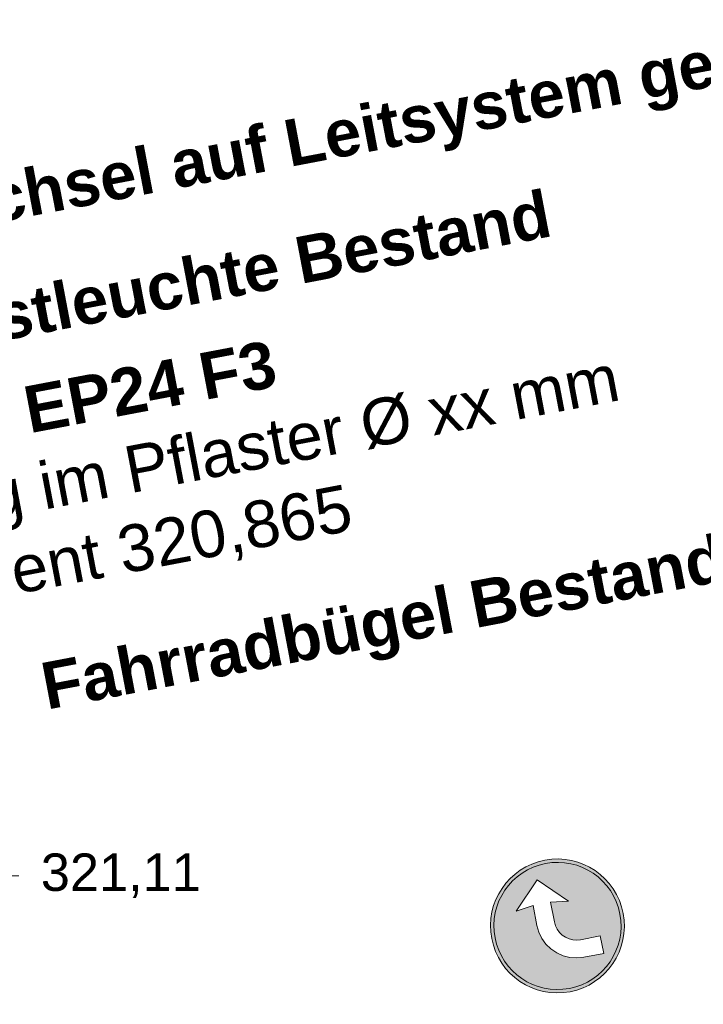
# Model space of a CAD drawing. Header units: metres. Extents: x 3500829 to 3508687, y 5372391 to 5379639.
# Tile 225 of 229: x 3504317.3 to 3504320.98, y 5375420.66 to 5375425.96. Entities that reach past the tile are written whole.
import ezdxf

# ---------------------------------------------------------------- set-up
doc = ezdxf.new("R2010")
doc.units = ezdxf.units.M
doc.header["$LTSCALE"] = 0.1
doc.layers.add('5_Beschriftung', color=7, linetype='Continuous')
doc.layers.add('5_Elemente', color=7, linetype='Continuous')
doc.styles.add('Arial', font='arial.ttf')
doc.styles.add('Arial (bold)', font='arialbd.ttf')

# ---------------------------------------------------------------- blocks, each defined once
blk = doc.blocks.new('Vorgeschriebene Fahrtrichtung links')
at = {"linetype": 'Continuous', "lineweight": 0, "true_color": 0x0000dd, "transparency": 33554687}
h = blk.add_hatch(color=172, dxfattribs=at)
edge = h.paths.add_edge_path()
edge.add_arc((0, 0), 0.012, 0, 360)
at = {"color": 253, "linetype": 'Continuous', "lineweight": 9, "true_color": 0xa8a8a8, "transparency": 33554687}
blk.add_ellipse((0, 0), major_axis=(0.012, 0), ratio=1, dxfattribs=at)
at = {"color": 7, "linetype": 'Continuous', "lineweight": 9, "transparency": 33554687}
blk.add_ellipse((0, 0), major_axis=(0.0114, 0), ratio=1, dxfattribs=at)
at = {"color": 255, "linetype": 'Continuous', "lineweight": 9, "transparency": 33554687}
blk.add_wipeout([(-0.00401, -0.0028), (-0.0088, 0.002), (-0.00401, 0.0068), (-0.00441, 0.0036), (-0.0008, 0.0036), (0.00045, 0.00349), (0.00166, 0.00317), (0.0028, 0.00264), (0.00383, 0.00192), (0.00472, 0.00103), (0.00544, 0), (0.00597, -0.00114), (0.00629, -0.00235), (0.0064, -0.0036), (0.0064, -0.00721), (0.0032, -0.00721), (0.0032, -0.0036), (0.00314, -0.00291), (0.00296, -0.00223), (0.00266, -0.0016), (0.00226, -0.00103), (0.00177, -0.00054), (0.0012, -0.00014), (0.00057, 0.00016), (-0.00011, 0.00034), (-0.0008, 0.0004), (-0.00441, 0.0004)], dxfattribs=at)
at = {"color": 7, "linetype": 'Continuous', "lineweight": 9, "transparency": 33554687, "flags": 128}
blk.add_lwpolyline([(-0.00401, -0.0028), (-0.0088, 0.002), (-0.00401, 0.0068), (-0.00441, 0.0036), (-0.0008, 0.0036), (0.00045, 0.00349), (0.00166, 0.00317), (0.0028, 0.00264), (0.00383, 0.00192), (0.00472, 0.00103), (0.00544, 0), (0.00597, -0.00114), (0.00629, -0.00235), (0.0064, -0.0036), (0.0064, -0.00721), (0.0032, -0.00721), (0.0032, -0.0036), (0.00314, -0.00291), (0.00296, -0.00223), (0.00266, -0.0016), (0.00226, -0.00103), (0.00177, -0.00054), (0.0012, -0.00014), (0.00057, 0.00016), (-0.00011, 0.00034), (-0.0008, 0.0004), (-0.00441, 0.0004)], close=True, dxfattribs=at)
blk = doc.blocks.new('Vermessungspunkt (2D)-48')
at = {"color": 250, "linetype": 'Continuous', "lineweight": 18, "true_color": 0x313131, "transparency": 33554687}
for p, q in [((0, 0.1191), (0, -0.1191)), ((-0.1191, 0), (0.1191, 0))]:
    blk.add_line(p, q, dxfattribs=at)
at = {"color": 250, "true_color": 0x313131, "transparency": 33554687, "insert": (0.2381, 0), "char_height": 0.20138, "attachment_point": 4, "line_spacing_factor": 0.970891, "style": 'Arial'}
blk.add_mtext('321,11', dxfattribs=at)
at = {"color": 0, "flags": 1}
for tag in ['Vermessungspunkt-Nr', 'Segment-Art', 'Segment-Länge', 'Segment-Winkel', 'Segment-Radius', 'Segment-Innenwinkel', 'Segment-Steigung', 'Segment-Richtung', 'Pfad_ID', 'Beschreibung']:
    blk.add_attdef(tag, (57.2649, 21.1912), '', height=0.00018, dxfattribs=at)

msp = doc.modelspace()

# ---------------------------------------------------------------- block references
at = {"layer": '5_Beschriftung', "color": 250, "true_color": 0x313131, "transparency": 33554687}
msp.add_blockref('Vermessungspunkt (2D)-48', (3504317.1781, 5375421.3534, 321.11), dxfattribs=at)
at = {"layer": '5_Elemente', "color": 7, "transparency": 33554687, "xscale": -30, "yscale": 30, "zscale": 30, "rotation": 100.824030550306}
msp.add_blockref('Vorgeschriebene Fahrtrichtung links', (3504320.1947, 5375421.0831), dxfattribs=at)

# ---------------------------------------------------------------- texts
at = {"layer": '5_Beschriftung', "color": 250, "true_color": 0x2d2d2d, "transparency": 33554687, "char_height": 0.251722, "attachment_point": 1, "rotation": 10.77, "line_spacing_factor": 0.996218, "style": 'Arial (bold)'}
for s, insert, width in [('Wechsel auf Leitsystem gem. LV', (3504316.5953, 5375425.0097), 5.572263), ('Mastleuchte EP24 F3\\P{\\fArial|b0|i0|c0|p0;Kernbohrung im Pflaster }{\\fArial|b0|i0|c0|p0;Ø xx mm}\\P{\\fArial|b0|i0|c0|p0;OK Fundament 320,865}', (3504315.2159, 5375423.581), 5.455601)]:
    msp.add_mtext(s, dxfattribs=dict(at, insert=insert, width=width))
at = {"layer": '5_Beschriftung', "color": 250, "true_color": 0x2d2d2d, "transparency": 33554687, "char_height": 0.251722, "attachment_point": 1, "rotation": 10.7728, "line_spacing_factor": 0.996218, "style": 'Arial (bold)'}
for s, insert in [('Rückbau Mastleuchte Bestand', (3504315.1194, 5375424.0882)), ('Fahrradbügel Bestand', (3504317.4014, 5375422.4931))]:
    msp.add_mtext(s, dxfattribs=dict(at, insert=insert))

doc.saveas('drawing.dxf')
